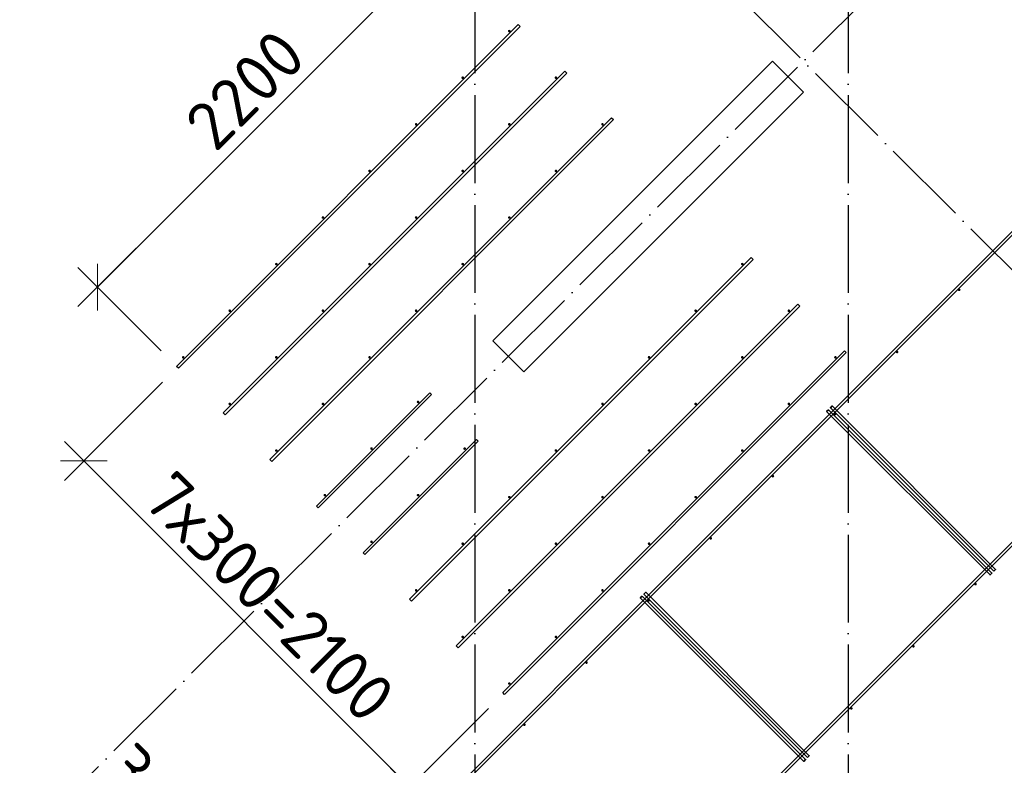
# Model space of a CAD drawing. Header units: millimetres. Extents: x -3483 to 105345, y -283423 to 72284.
# Tile 99 of 157: x 84627 to 89111, y 10033 to 13427. Entities that reach past the tile are written whole.
import ezdxf

# ---------------------------------------------------------------- set-up
doc = ezdxf.new("R2010")
doc.units = ezdxf.units.MM
doc.header["$PDMODE"] = 65
doc.linetypes.add('______11', pattern=[500, 400, -50, 0, -50])
doc.linetypes.add('______5', pattern=[1100, 800, -100, 100, -100])
for name, color, linetype, lineweight in [('Арм.стержн. Доп. арматура', 180, 'Continuous', 35), ('Колонна (1)', 7, 'Continuous', 35), ('Размерная линия_ общее', 7, 'Continuous', 13), ('Стена_ общее', 7, 'Continuous', 35)]:
    doc.layers.add(name, color=color, linetype=linetype, lineweight=lineweight)
doc.layers.add('Арм.стержн. Фиксатор', color=7, linetype='Continuous', lineweight=35, true_color=0x501e0f)
doc.layers.add('Осевая линия_ общее', color=7, linetype='______5', lineweight=13, true_color=0xa0a0a0)
doc.styles.add('ISOCPEUR', font='ISOCPEUR')
doc.dimstyles.new('DIMSTYLE_4', dxfattribs={"dimtxt": 220, "dimasz": 250, "dimexe": 0, "dimexo": 0, "dimgap": 110, "dimtad": 2, "dimdec": 0, "dimrnd": 5, "dimzin": 12, "dimdsep": 46, "dimtxsty": 'ISOCPEUR', "dimblk1": 'ALL_ML_STRICH', "dimblk2": 'ALL_ML_STRICH', "dimsah": 1, "dimcen": 0, "dimclrd": 7, "dimclre": 256, "dimclrt": 7, "dimadec": 0, "dimazin": 0, "dimtfac": 1, "dimtdec": 0, "dimtix": 1, "dimtmove": 2, "dimatfit": 3, "dimfxl": 0, "dimtzin": 0, "dimlwd": 0, "dimlwe": -3, "dimarcsym": 0})
doc.dimstyles.new('DIMSTYLE_5', dxfattribs={"dimtxt": 220, "dimasz": 250, "dimexe": 0, "dimexo": 0, "dimgap": 110, "dimtad": 2, "dimdec": 0, "dimrnd": 5, "dimzin": 12, "dimdsep": 46, "dimtxsty": 'ISOCPEUR', "dimblk1": 'ALL_ML_STRICH', "dimblk2": 'ALL_ML_STRICH', "dimsah": 1, "dimcen": 0, "dimclrd": 7, "dimclre": 256, "dimclrt": 7, "dimadec": 0, "dimazin": 0, "dimtfac": 1, "dimtdec": 0, "dimtix": 1, "dimtmove": 2, "dimatfit": 3, "dimfxl": 0, "dimtvp": 1.2, "dimtzin": 0, "dimlwd": 0, "dimlwe": -3, "dimarcsym": 0})

# ---------------------------------------------------------------- blocks, each defined once
blk = doc.blocks.new('СЛОЖНЫЙ_ОБЪЕКТ_2')
at = {"layer": 'Колонна (1)', "color": 9, "lineweight": -3, "true_color": 0xc7c7c7, "transparency": 33554687}
for p, q in [((88054.6, 13238.1), (86781.8, 11965.3)), ((88196, 13096.7), (88054.6, 13238.1)), ((86923.2, 11823.9), (88196, 13096.7)), ((86781.8, 11965.3), (86923.2, 11823.9))]:
    blk.add_line(p, q, dxfattribs=at)
blk = doc.blocks.new('ALL_ML_STRICH')
at = {"color": 0, "linetype": 'ByBlock', "lineweight": -2}
for p, q in [((0, -0.5), (0, 0.5)), ((-0.3, -0.3), (0.3, 0.3)), ((-1, 0), (0.5, 0))]:
    blk.add_line(p, q, dxfattribs=at)
blk = doc.blocks.new('*D655')
at = {"layer": 'DEFPOINTS', "color": 7, "linetype": 'Continuous', "lineweight": 13, "transparency": 33554687}
for p in [(85348.7, 11847.4), (84919.7, 11418.6), (86833.2, 10362.1)]:
    blk.add_point(p, dxfattribs=at)
at = {"layer": 'Размерная линия_ общее', "color": 253, "linetype": 'Continuous', "lineweight": -2, "true_color": 0xa0a0a0, "transparency": 33554687}
for p, q in [((85278, 11776.8), (84919.7, 11418.6)), ((86762.4, 10291.4), (86404.1, 9933.2))]:
    blk.add_line(p, q, dxfattribs=at)
at = {"layer": 'Размерная линия_ общее', "color": 7, "linetype": 'Continuous', "lineweight": -2, "transparency": 33554687}
blk.add_line((84919.7, 11418.6), (86404.1, 9933.2), dxfattribs=at)
at = {"layer": 'Размерная линия_ общее', "color": 7, "linetype": 'Continuous', "lineweight": 13, "transparency": 33554687, "xscale": 250, "yscale": 250, "zscale": 250}
for p, rotation in [((84919.7, 11418.6), 134.9818911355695), ((86404.1, 9933.2), 314.9818911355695)]:
    blk.add_blockref('ALL_ML_STRICH', p, dxfattribs=dict(at, rotation=rotation))
at = {"layer": 'Размерная линия_ общее', "color": 7, "linetype": 'Continuous', "lineweight": 13, "transparency": 33554687, "insert": (85331.9, 11388.1), "char_height": 220, "width": 11, "attachment_point": 1, "rotation": 314.9819, "line_spacing_factor": 0.60241, "style": 'ISOCPEUR'}
blk.add_mtext('7х300=2100', dxfattribs=at)
blk = doc.blocks.new('*D656')
at = {"layer": 'DEFPOINTS', "color": 7, "linetype": 'Continuous', "lineweight": 13, "transparency": 33554687}
for p in [(86833.2, 10362.1), (86404.1, 9933.2), (88651.2, 7711.2)]:
    blk.add_point(p, dxfattribs=at)
at = {"layer": 'Размерная линия_ общее', "color": 253, "linetype": 'Continuous', "lineweight": -2, "true_color": 0xa0a0a0, "transparency": 33554687}
for p, q in [((86762.4, 10291.4), (86404.1, 9933.2)), ((88638, 7698), (88638, 7698))]:
    blk.add_line(p, q, dxfattribs=at)
at = {"layer": 'Размерная линия_ общее', "color": 7, "linetype": 'Continuous', "lineweight": -2, "transparency": 33554687}
blk.add_line((86404.1, 9933.2), (88638, 7698), dxfattribs=at)
at = {"layer": 'Размерная линия_ общее', "color": 7, "linetype": 'Continuous', "lineweight": 13, "transparency": 33554687, "xscale": 250, "yscale": 250, "zscale": 250}
for p, rotation in [((86404.1, 9933.2), 134.9818911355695), ((88638, 7698), 314.9818911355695)]:
    blk.add_blockref('ALL_ML_STRICH', p, dxfattribs=dict(at, rotation=rotation))
at = {"layer": 'Размерная линия_ общее', "color": 7, "linetype": 'Continuous', "lineweight": 13, "transparency": 33554687, "insert": (87657.5, 8905.4), "char_height": 220, "width": 880, "attachment_point": 5, "rotation": 314.9819, "style": 'ISOCPEUR'}
blk.add_mtext('\\A1;{3160}', dxfattribs=at)
blk = doc.blocks.new('*D669')
at = {"layer": 'DEFPOINTS', "color": 7, "linetype": 'Continuous', "lineweight": 13, "transparency": 33554687}
for p in [(87053.7, 14380.4), (87102.5, 14331.6), (86897.8, 13405)]:
    blk.add_point(p, dxfattribs=at)
at = {"layer": 'Размерная линия_ общее', "color": 7, "linetype": 'Continuous', "lineweight": -2, "transparency": 33554687}
blk.add_line((87102.5, 14331.6), (86536.8, 13766), dxfattribs=at)
at = {"layer": 'Размерная линия_ общее', "color": 253, "linetype": 'Continuous', "lineweight": -2, "true_color": 0xa0a0a0, "transparency": 33554687}
for p, q in [((87102.5, 14331.6), (87102.5, 14331.6)), ((86827.1, 13475.7), (86536.8, 13766))]:
    blk.add_line(p, q, dxfattribs=at)
at = {"layer": 'Размерная линия_ общее', "color": 7, "linetype": 'Continuous', "lineweight": 13, "transparency": 33554687, "xscale": 250, "yscale": 250, "zscale": 250}
for p, rotation in [((87102.5, 14331.6), 44.99999999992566), ((86536.8, 13766), 224.9999999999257)]:
    blk.add_blockref('ALL_ML_STRICH', p, dxfattribs=dict(at, rotation=rotation))
at = {"layer": 'Размерная линия_ общее', "color": 7, "linetype": 'Continuous', "lineweight": 13, "transparency": 33554687, "insert": (86714.2, 14169.7), "char_height": 220, "width": 660, "attachment_point": 5, "rotation": 45, "style": 'ISOCPEUR'}
blk.add_mtext('\\A1;{800}', dxfattribs=at)
blk = doc.blocks.new('*D670')
at = {"layer": 'DEFPOINTS', "color": 7, "linetype": 'Continuous', "lineweight": 13, "transparency": 33554687}
for p in [(86536.8, 13766), (86897.8, 13405), (85342.1, 11849.3)]:
    blk.add_point(p, dxfattribs=at)
at = {"layer": 'Размерная линия_ общее', "color": 7, "linetype": 'Continuous', "lineweight": -2, "transparency": 33554687}
blk.add_line((86536.8, 13766), (84981.1, 12210.3), dxfattribs=at)
at = {"layer": 'Размерная линия_ общее', "color": 253, "linetype": 'Continuous', "lineweight": -2, "true_color": 0xa0a0a0, "transparency": 33554687}
for p, q in [((86827.1, 13475.7), (86536.8, 13766)), ((85271.4, 11920), (84981.1, 12210.3))]:
    blk.add_line(p, q, dxfattribs=at)
at = {"layer": 'Размерная линия_ общее', "color": 7, "linetype": 'Continuous', "lineweight": 13, "transparency": 33554687, "xscale": 250, "yscale": 250, "zscale": 250}
for p, rotation in [((86536.8, 13766), 44.99999999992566), ((84981.1, 12210.3), 224.9999999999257)]:
    blk.add_blockref('ALL_ML_STRICH', p, dxfattribs=dict(at, rotation=rotation))
at = {"layer": 'Размерная линия_ общее', "color": 7, "linetype": 'Continuous', "lineweight": 13, "transparency": 33554687, "insert": (85653.6, 13109.1), "char_height": 220, "width": 880, "attachment_point": 5, "rotation": 45, "style": 'ISOCPEUR'}
blk.add_mtext('\\A1;{2200}', dxfattribs=at)
blk = doc.blocks.new('СЛОЖНЫЙ_ОБЪЕКТ_10')
at = {"layer": 'Осевая линия_ общее', "color": 253, "linetype": '______11', "lineweight": -3, "true_color": 0xa0a0a0, "transparency": 33554687}
for p, q in [((84349.3, 9391.4), (97713.7, 22755.7)), ((93838.7, 7595.4), (86639.2, 14794.9))]:
    blk.add_line(p, q, dxfattribs=at)
blk = doc.blocks.new('*D693')
at = {"layer": 'DEFPOINTS', "color": 7, "linetype": 'Continuous', "lineweight": 13, "transparency": 33554687}
for p in [(84371.6, 9922.8), (84585.1, 9627.1), (83317, 8868.2)]:
    blk.add_point(p, dxfattribs=at)
at = {"layer": 'Размерная линия_ общее', "color": 253, "linetype": 'Continuous', "lineweight": -2, "true_color": 0xa0a0a0, "transparency": 33554687}
for p, q in [((83387.7, 8938.9), (84371.6, 9922.8)), ((84626.2, 9668.3), (84626.2, 9668.3))]:
    blk.add_line(p, q, dxfattribs=at)
at = {"layer": 'Размерная линия_ общее', "color": 7, "linetype": 'Continuous', "lineweight": -2, "transparency": 33554687}
blk.add_line((84371.6, 9922.8), (84626.2, 9668.3), dxfattribs=at)
at = {"layer": 'Размерная линия_ общее', "color": 7, "linetype": 'Continuous', "lineweight": 13, "transparency": 33554687, "xscale": 250, "yscale": 250, "zscale": 250}
for p, rotation in [((84371.6, 9922.8), 135.0000000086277), ((84626.2, 9668.3), 315.0000000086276)]:
    blk.add_blockref('ALL_ML_STRICH', p, dxfattribs=dict(at, rotation=rotation))
at = {"layer": 'Размерная линия_ общее', "color": 7, "linetype": 'Continuous', "lineweight": 13, "transparency": 33554687, "insert": (85235.9, 9909.3), "char_height": 220, "width": 660, "attachment_point": 5, "rotation": 315, "style": 'ISOCPEUR'}
blk.add_mtext('\\A1;{360}', dxfattribs=at)

msp = doc.modelspace()

# ---------------------------------------------------------------- hatches: boundary and pattern name
at = {"layer": 'Арм.стержн. Доп. арматура', "linetype": 'Continuous', "lineweight": 35, "transparency": 33554687}
for points in [[(86862.7, 13375.3), (86862.3, 13377.6), (86861, 13379.5), (86859, 13380.8), (86856.7, 13381.3), (86854.5, 13380.8), (86852.5, 13379.5), (86851.2, 13377.6), (86850.7, 13375.3), (86851.2, 13373), (86852.5, 13371), (86854.5, 13369.7), (86856.7, 13369.3), (86859, 13369.7), (86861, 13371), (86862.3, 13373)], [(86650.6, 13163.1), (86650.2, 13165.4), (86648.9, 13167.4), (86646.9, 13168.7), (86644.6, 13169.1), (86642.3, 13168.7), (86640.4, 13167.4), (86639.1, 13165.4), (86638.6, 13163.1), (86639.1, 13160.8), (86640.4, 13158.9), (86642.3, 13157.6), (86644.6, 13157.1), (86646.9, 13157.6), (86648.9, 13158.9), (86650.2, 13160.8)], [(87074.9, 13163.1), (87074.4, 13165.4), (87073.1, 13167.4), (87071.2, 13168.7), (87068.9, 13169.1), (87066.6, 13168.7), (87064.6, 13167.4), (87063.3, 13165.4), (87062.9, 13163.1), (87063.3, 13160.8), (87064.6, 13158.9), (87066.6, 13157.6), (87068.9, 13157.1), (87071.2, 13157.6), (87073.1, 13158.9), (87074.4, 13160.8)], [(86438.5, 12951), (86438, 12953.3), (86436.7, 12955.2), (86434.8, 12956.5), (86432.5, 12957), (86430.2, 12956.5), (86428.2, 12955.2), (86426.9, 12953.3), (86426.5, 12951), (86426.9, 12948.7), (86428.2, 12946.8), (86430.2, 12945.5), (86432.5, 12945), (86434.8, 12945.5), (86436.7, 12946.8), (86438, 12948.7)], [(86862.7, 12951), (86862.3, 12953.3), (86861, 12955.2), (86859, 12956.5), (86856.7, 12957), (86854.5, 12956.5), (86852.5, 12955.2), (86851.2, 12953.3), (86850.7, 12951), (86851.2, 12948.7), (86852.5, 12946.8), (86854.5, 12945.5), (86856.7, 12945), (86859, 12945.5), (86861, 12946.8), (86862.3, 12948.7)], [(87287, 12951), (87286.6, 12953.3), (87285.3, 12955.2), (87283.3, 12956.5), (87281, 12957), (87278.7, 12956.5), (87276.8, 12955.2), (87275.5, 12953.3), (87275, 12951), (87275.5, 12948.7), (87276.8, 12946.8), (87278.7, 12945.5), (87281, 12945), (87283.3, 12945.5), (87285.3, 12946.8), (87286.6, 12948.7)], [(86226.4, 12738.9), (86225.9, 12741.2), (86224.6, 12743.1), (86222.6, 12744.4), (86220.4, 12744.9), (86218.1, 12744.4), (86216.1, 12743.1), (86214.8, 12741.2), (86214.4, 12738.9), (86214.8, 12736.6), (86216.1, 12734.6), (86218.1, 12733.3), (86220.4, 12732.9), (86222.6, 12733.3), (86224.6, 12734.6), (86225.9, 12736.6)], [(86650.6, 12738.9), (86650.2, 12741.2), (86648.9, 12743.1), (86646.9, 12744.4), (86644.6, 12744.9), (86642.3, 12744.4), (86640.4, 12743.1), (86639.1, 12741.2), (86638.6, 12738.9), (86639.1, 12736.6), (86640.4, 12734.6), (86642.3, 12733.3), (86644.6, 12732.9), (86646.9, 12733.3), (86648.9, 12734.6), (86650.2, 12736.6)], [(87074.9, 12738.9), (87074.4, 12741.2), (87073.1, 12743.1), (87071.2, 12744.4), (87068.9, 12744.9), (87066.6, 12744.4), (87064.6, 12743.1), (87063.3, 12741.2), (87062.9, 12738.9), (87063.3, 12736.6), (87064.6, 12734.6), (87066.6, 12733.3), (87068.9, 12732.9), (87071.2, 12733.3), (87073.1, 12734.6), (87074.4, 12736.6)], [(86014.2, 12526.7), (86013.8, 12529), (86012.5, 12531), (86010.5, 12532.3), (86008.2, 12532.7), (86005.9, 12532.3), (86004, 12531), (86002.7, 12529), (86002.2, 12526.7), (86002.7, 12524.4), (86004, 12522.5), (86005.9, 12521.2), (86008.2, 12520.7), (86010.5, 12521.2), (86012.5, 12522.5), (86013.8, 12524.4)], [(86438.5, 12526.7), (86438, 12529), (86436.7, 12531), (86434.8, 12532.3), (86432.5, 12532.7), (86430.2, 12532.3), (86428.2, 12531), (86426.9, 12529), (86426.5, 12526.7), (86426.9, 12524.4), (86428.2, 12522.5), (86430.2, 12521.2), (86432.5, 12520.7), (86434.8, 12521.2), (86436.7, 12522.5), (86438, 12524.4)], [(86862.7, 12526.7), (86862.3, 12529), (86861, 12531), (86859, 12532.3), (86856.7, 12532.7), (86854.5, 12532.3), (86852.5, 12531), (86851.2, 12529), (86850.7, 12526.7), (86851.2, 12524.4), (86852.5, 12522.5), (86854.5, 12521.2), (86856.7, 12520.7), (86859, 12521.2), (86861, 12522.5), (86862.3, 12524.4)], [(85802.1, 12314.6), (85801.6, 12316.9), (85800.3, 12318.9), (85798.4, 12320.2), (85796.1, 12320.6), (85793.8, 12320.2), (85791.8, 12318.9), (85790.5, 12316.9), (85790.1, 12314.6), (85790.5, 12312.3), (85791.8, 12310.4), (85793.8, 12309.1), (85796.1, 12308.6), (85798.4, 12309.1), (85800.3, 12310.4), (85801.6, 12312.3)], [(86226.4, 12314.6), (86225.9, 12316.9), (86224.6, 12318.9), (86222.6, 12320.2), (86220.4, 12320.6), (86218.1, 12320.2), (86216.1, 12318.9), (86214.8, 12316.9), (86214.4, 12314.6), (86214.8, 12312.3), (86216.1, 12310.4), (86218.1, 12309.1), (86220.4, 12308.6), (86222.6, 12309.1), (86224.6, 12310.4), (86225.9, 12312.3)], [(86650.6, 12314.6), (86650.2, 12316.9), (86648.9, 12318.9), (86646.9, 12320.2), (86644.6, 12320.6), (86642.3, 12320.2), (86640.4, 12318.9), (86639.1, 12316.9), (86638.6, 12314.6), (86639.1, 12312.3), (86640.4, 12310.4), (86642.3, 12309.1), (86644.6, 12308.6), (86646.9, 12309.1), (86648.9, 12310.4), (86650.2, 12312.3)], [(87923.4, 12314.6), (87923, 12316.9), (87921.7, 12318.9), (87919.7, 12320.2), (87917.4, 12320.6), (87915.1, 12320.2), (87913.2, 12318.9), (87911.9, 12316.9), (87911.4, 12314.6), (87911.9, 12312.3), (87913.2, 12310.4), (87915.1, 12309.1), (87917.4, 12308.6), (87919.7, 12309.1), (87921.7, 12310.4), (87923, 12312.3)], [(85590, 12102.5), (85589.5, 12104.8), (85588.2, 12106.7), (85586.3, 12108), (85584, 12108.5), (85581.7, 12108), (85579.7, 12106.7), (85578.4, 12104.8), (85578, 12102.5), (85578.4, 12100.2), (85579.7, 12098.2), (85581.7, 12096.9), (85584, 12096.5), (85586.3, 12096.9), (85588.2, 12098.2), (85589.5, 12100.2)], [(86014.2, 12102.5), (86013.8, 12104.8), (86012.5, 12106.7), (86010.5, 12108), (86008.2, 12108.5), (86005.9, 12108), (86004, 12106.7), (86002.7, 12104.8), (86002.2, 12102.5), (86002.7, 12100.2), (86004, 12098.2), (86005.9, 12096.9), (86008.2, 12096.5), (86010.5, 12096.9), (86012.5, 12098.2), (86013.8, 12100.2)], [(86438.5, 12102.5), (86438, 12104.8), (86436.7, 12106.7), (86434.8, 12108), (86432.5, 12108.5), (86430.2, 12108), (86428.2, 12106.7), (86426.9, 12104.8), (86426.5, 12102.5), (86426.9, 12100.2), (86428.2, 12098.2), (86430.2, 12096.9), (86432.5, 12096.5), (86434.8, 12096.9), (86436.7, 12098.2), (86438, 12100.2)], [(87711.3, 12102.5), (87710.8, 12104.8), (87709.5, 12106.7), (87707.6, 12108), (87705.3, 12108.5), (87703, 12108), (87701, 12106.7), (87699.7, 12104.8), (87699.3, 12102.5), (87699.7, 12100.2), (87701, 12098.2), (87703, 12096.9), (87705.3, 12096.5), (87707.6, 12096.9), (87709.5, 12098.2), (87710.8, 12100.2)], [(88135.5, 12102.5), (88135.1, 12104.8), (88133.8, 12106.7), (88131.8, 12108), (88129.5, 12108.5), (88127.2, 12108), (88125.3, 12106.7), (88124, 12104.8), (88123.5, 12102.5), (88124, 12100.2), (88125.3, 12098.2), (88127.2, 12096.9), (88129.5, 12096.5), (88131.8, 12096.9), (88133.8, 12098.2), (88135.1, 12100.2)], [(85377.8, 11890.3), (85377.4, 11892.6), (85376.1, 11894.6), (85374.1, 11895.9), (85371.8, 11896.3), (85369.5, 11895.9), (85367.6, 11894.6), (85366.3, 11892.6), (85365.8, 11890.3), (85366.3, 11888), (85367.6, 11886.1), (85369.5, 11884.8), (85371.8, 11884.3), (85374.1, 11884.8), (85376.1, 11886.1), (85377.4, 11888)], [(85802.1, 11890.3), (85801.6, 11892.6), (85800.3, 11894.6), (85798.4, 11895.9), (85796.1, 11896.3), (85793.8, 11895.9), (85791.8, 11894.6), (85790.5, 11892.6), (85790.1, 11890.3), (85790.5, 11888), (85791.8, 11886.1), (85793.8, 11884.8), (85796.1, 11884.3), (85798.4, 11884.8), (85800.3, 11886.1), (85801.6, 11888)], [(86226.4, 11890.3), (86225.9, 11892.6), (86224.6, 11894.6), (86222.6, 11895.9), (86220.4, 11896.3), (86218.1, 11895.9), (86216.1, 11894.6), (86214.8, 11892.6), (86214.4, 11890.3), (86214.8, 11888), (86216.1, 11886.1), (86218.1, 11884.8), (86220.4, 11884.3), (86222.6, 11884.8), (86224.6, 11886.1), (86225.9, 11888)], [(87499.1, 11890.3), (87498.7, 11892.6), (87497.4, 11894.6), (87495.4, 11895.9), (87493.1, 11896.3), (87490.8, 11895.9), (87488.9, 11894.6), (87487.6, 11892.6), (87487.1, 11890.3), (87487.6, 11888), (87488.9, 11886.1), (87490.8, 11884.8), (87493.1, 11884.3), (87495.4, 11884.8), (87497.4, 11886.1), (87498.7, 11888)], [(87923.4, 11890.3), (87923, 11892.6), (87921.7, 11894.6), (87919.7, 11895.9), (87917.4, 11896.3), (87915.1, 11895.9), (87913.2, 11894.6), (87911.9, 11892.6), (87911.4, 11890.3), (87911.9, 11888), (87913.2, 11886.1), (87915.1, 11884.8), (87917.4, 11884.3), (87919.7, 11884.8), (87921.7, 11886.1), (87923, 11888)], [(88347.7, 11890.3), (88347.2, 11892.6), (88345.9, 11894.6), (88344, 11895.9), (88341.7, 11896.3), (88339.4, 11895.9), (88337.4, 11894.6), (88336.1, 11892.6), (88335.7, 11890.3), (88336.1, 11888), (88337.4, 11886.1), (88339.4, 11884.8), (88341.7, 11884.3), (88344, 11884.8), (88345.9, 11886.1), (88347.2, 11888)], [(85590, 11678.2), (85589.5, 11680.5), (85588.2, 11682.5), (85586.3, 11683.8), (85584, 11684.2), (85581.7, 11683.8), (85579.7, 11682.5), (85578.4, 11680.5), (85578, 11678.2), (85578.4, 11675.9), (85579.7, 11674), (85581.7, 11672.7), (85584, 11672.2), (85586.3, 11672.7), (85588.2, 11674), (85589.5, 11675.9)], [(86014.2, 11678.2), (86013.8, 11680.5), (86012.5, 11682.5), (86010.5, 11683.8), (86008.2, 11684.2), (86005.9, 11683.8), (86004, 11682.5), (86002.7, 11680.5), (86002.2, 11678.2), (86002.7, 11675.9), (86004, 11674), (86005.9, 11672.7), (86008.2, 11672.2), (86010.5, 11672.7), (86012.5, 11674), (86013.8, 11675.9)], [(86447.3, 11687.1), (86446.9, 11689.3), (86445.6, 11691.3), (86443.6, 11692.6), (86441.3, 11693.1), (86439, 11692.6), (86437.1, 11691.3), (86435.8, 11689.3), (86435.3, 11687.1), (86435.8, 11684.8), (86437.1, 11682.8), (86439, 11681.5), (86441.3, 11681.1), (86443.6, 11681.5), (86445.6, 11682.8), (86446.9, 11684.8)], [(87287, 11678.2), (87286.6, 11680.5), (87285.3, 11682.5), (87283.3, 11683.8), (87281, 11684.2), (87278.7, 11683.8), (87276.8, 11682.5), (87275.5, 11680.5), (87275, 11678.2), (87275.5, 11675.9), (87276.8, 11674), (87278.7, 11672.7), (87281, 11672.2), (87283.3, 11672.7), (87285.3, 11674), (87286.6, 11675.9)], [(87711.3, 11678.2), (87710.8, 11680.5), (87709.5, 11682.5), (87707.6, 11683.8), (87705.3, 11684.2), (87703, 11683.8), (87701, 11682.5), (87699.7, 11680.5), (87699.3, 11678.2), (87699.7, 11675.9), (87701, 11674), (87703, 11672.7), (87705.3, 11672.2), (87707.6, 11672.7), (87709.5, 11674), (87710.8, 11675.9)], [(88135.5, 11678.2), (88135.1, 11680.5), (88133.8, 11682.5), (88131.8, 11683.8), (88129.5, 11684.2), (88127.2, 11683.8), (88125.3, 11682.5), (88124, 11680.5), (88123.5, 11678.2), (88124, 11675.9), (88125.3, 11674), (88127.2, 11672.7), (88129.5, 11672.2), (88131.8, 11672.7), (88133.8, 11674), (88135.1, 11675.9)], [(86235.2, 11474.9), (86234.7, 11477.2), (86233.4, 11479.2), (86231.5, 11480.5), (86229.2, 11480.9), (86226.9, 11480.5), (86224.9, 11479.2), (86223.6, 11477.2), (86223.2, 11474.9), (86223.6, 11472.6), (86224.9, 11470.7), (86226.9, 11469.4), (86229.2, 11468.9), (86231.5, 11469.4), (86233.4, 11470.7), (86234.7, 11472.6)], [(86659.5, 11474.9), (86659, 11477.2), (86657.7, 11479.2), (86655.8, 11480.5), (86653.5, 11480.9), (86651.2, 11480.5), (86649.2, 11479.2), (86647.9, 11477.2), (86647.5, 11474.9), (86647.9, 11472.6), (86649.2, 11470.7), (86651.2, 11469.4), (86653.5, 11468.9), (86655.8, 11469.4), (86657.7, 11470.7), (86659, 11472.6)], [(85802.1, 11466.1), (85801.6, 11468.4), (85800.3, 11470.3), (85798.4, 11471.6), (85796.1, 11472.1), (85793.8, 11471.6), (85791.8, 11470.3), (85790.5, 11468.4), (85790.1, 11466.1), (85790.5, 11463.8), (85791.8, 11461.8), (85793.8, 11460.5), (85796.1, 11460.1), (85798.4, 11460.5), (85800.3, 11461.8), (85801.6, 11463.8)], [(87074.9, 11466.1), (87074.4, 11468.4), (87073.1, 11470.3), (87071.2, 11471.6), (87068.9, 11472.1), (87066.6, 11471.6), (87064.6, 11470.3), (87063.3, 11468.4), (87062.9, 11466.1), (87063.3, 11463.8), (87064.6, 11461.8), (87066.6, 11460.5), (87068.9, 11460.1), (87071.2, 11460.5), (87073.1, 11461.8), (87074.4, 11463.8)], [(87499.1, 11466.1), (87498.7, 11468.4), (87497.4, 11470.3), (87495.4, 11471.6), (87493.1, 11472.1), (87490.8, 11471.6), (87488.9, 11470.3), (87487.6, 11468.4), (87487.1, 11466.1), (87487.6, 11463.8), (87488.9, 11461.8), (87490.8, 11460.5), (87493.1, 11460.1), (87495.4, 11460.5), (87497.4, 11461.8), (87498.7, 11463.8)], [(87923.4, 11466.1), (87923, 11468.4), (87921.7, 11470.3), (87919.7, 11471.6), (87917.4, 11472.1), (87915.1, 11471.6), (87913.2, 11470.3), (87911.9, 11468.4), (87911.4, 11466.1), (87911.9, 11463.8), (87913.2, 11461.8), (87915.1, 11460.5), (87917.4, 11460.1), (87919.7, 11460.5), (87921.7, 11461.8), (87923, 11463.8)], [(86023.1, 11262.8), (86022.6, 11265.1), (86021.3, 11267), (86019.4, 11268.3), (86017.1, 11268.8), (86014.8, 11268.3), (86012.8, 11267), (86011.5, 11265.1), (86011.1, 11262.8), (86011.5, 11260.5), (86012.8, 11258.5), (86014.8, 11257.2), (86017.1, 11256.8), (86019.4, 11257.2), (86021.3, 11258.5), (86022.6, 11260.5)], [(86447.3, 11262.8), (86446.9, 11265.1), (86445.6, 11267), (86443.6, 11268.3), (86441.3, 11268.8), (86439, 11268.3), (86437.1, 11267), (86435.8, 11265.1), (86435.3, 11262.8), (86435.8, 11260.5), (86437.1, 11258.5), (86439, 11257.2), (86441.3, 11256.8), (86443.6, 11257.2), (86445.6, 11258.5), (86446.9, 11260.5)], [(86862.7, 11253.9), (86862.3, 11256.2), (86861, 11258.2), (86859, 11259.5), (86856.7, 11259.9), (86854.5, 11259.5), (86852.5, 11258.2), (86851.2, 11256.2), (86850.7, 11253.9), (86851.2, 11251.7), (86852.5, 11249.7), (86854.5, 11248.4), (86856.7, 11247.9), (86859, 11248.4), (86861, 11249.7), (86862.3, 11251.7)], [(87287, 11253.9), (87286.6, 11256.2), (87285.3, 11258.2), (87283.3, 11259.5), (87281, 11259.9), (87278.7, 11259.5), (87276.8, 11258.2), (87275.5, 11256.2), (87275, 11253.9), (87275.5, 11251.7), (87276.8, 11249.7), (87278.7, 11248.4), (87281, 11247.9), (87283.3, 11248.4), (87285.3, 11249.7), (87286.6, 11251.7)], [(87711.3, 11253.9), (87710.8, 11256.2), (87709.5, 11258.2), (87707.6, 11259.5), (87705.3, 11259.9), (87703, 11259.5), (87701, 11258.2), (87699.7, 11256.2), (87699.3, 11253.9), (87699.7, 11251.7), (87701, 11249.7), (87703, 11248.4), (87705.3, 11247.9), (87707.6, 11248.4), (87709.5, 11249.7), (87710.8, 11251.7)], [(86235.2, 11050.7), (86234.7, 11053), (86233.4, 11054.9), (86231.5, 11056.2), (86229.2, 11056.7), (86226.9, 11056.2), (86224.9, 11054.9), (86223.6, 11053), (86223.2, 11050.7), (86223.6, 11048.4), (86224.9, 11046.4), (86226.9, 11045.1), (86229.2, 11044.7), (86231.5, 11045.1), (86233.4, 11046.4), (86234.7, 11048.4)], [(86650.6, 11041.8), (86650.2, 11044.1), (86648.9, 11046.1), (86646.9, 11047.4), (86644.6, 11047.8), (86642.3, 11047.4), (86640.4, 11046.1), (86639.1, 11044.1), (86638.6, 11041.8), (86639.1, 11039.5), (86640.4, 11037.6), (86642.3, 11036.3), (86644.6, 11035.8), (86646.9, 11036.3), (86648.9, 11037.6), (86650.2, 11039.5)], [(87074.9, 11041.8), (87074.4, 11044.1), (87073.1, 11046.1), (87071.2, 11047.4), (87068.9, 11047.8), (87066.6, 11047.4), (87064.6, 11046.1), (87063.3, 11044.1), (87062.9, 11041.8), (87063.3, 11039.5), (87064.6, 11037.6), (87066.6, 11036.3), (87068.9, 11035.8), (87071.2, 11036.3), (87073.1, 11037.6), (87074.4, 11039.5)], [(87499.1, 11041.8), (87498.7, 11044.1), (87497.4, 11046.1), (87495.4, 11047.4), (87493.1, 11047.8), (87490.8, 11047.4), (87488.9, 11046.1), (87487.6, 11044.1), (87487.1, 11041.8), (87487.6, 11039.5), (87488.9, 11037.6), (87490.8, 11036.3), (87493.1, 11035.8), (87495.4, 11036.3), (87497.4, 11037.6), (87498.7, 11039.5)], [(86438.5, 10829.7), (86438, 10832), (86436.7, 10833.9), (86434.8, 10835.2), (86432.5, 10835.7), (86430.2, 10835.2), (86428.2, 10833.9), (86426.9, 10832), (86426.5, 10829.7), (86426.9, 10827.4), (86428.2, 10825.4), (86430.2, 10824.1), (86432.5, 10823.7), (86434.8, 10824.1), (86436.7, 10825.4), (86438, 10827.4)], [(86862.7, 10829.7), (86862.3, 10832), (86861, 10833.9), (86859, 10835.2), (86856.7, 10835.7), (86854.5, 10835.2), (86852.5, 10833.9), (86851.2, 10832), (86850.7, 10829.7), (86851.2, 10827.4), (86852.5, 10825.4), (86854.5, 10824.1), (86856.7, 10823.7), (86859, 10824.1), (86861, 10825.4), (86862.3, 10827.4)], [(87287, 10829.7), (87286.6, 10832), (87285.3, 10833.9), (87283.3, 10835.2), (87281, 10835.7), (87278.7, 10835.2), (87276.8, 10833.9), (87275.5, 10832), (87275, 10829.7), (87275.5, 10827.4), (87276.8, 10825.4), (87278.7, 10824.1), (87281, 10823.7), (87283.3, 10824.1), (87285.3, 10825.4), (87286.6, 10827.4)], [(86650.6, 10617.6), (86650.2, 10619.8), (86648.9, 10621.8), (86646.9, 10623.1), (86644.6, 10623.6), (86642.3, 10623.1), (86640.4, 10621.8), (86639.1, 10619.8), (86638.6, 10617.6), (86639.1, 10615.3), (86640.4, 10613.3), (86642.3, 10612), (86644.6, 10611.6), (86646.9, 10612), (86648.9, 10613.3), (86650.2, 10615.3)], [(87074.9, 10617.6), (87074.4, 10619.8), (87073.1, 10621.8), (87071.2, 10623.1), (87068.9, 10623.6), (87066.6, 10623.1), (87064.6, 10621.8), (87063.3, 10619.8), (87062.9, 10617.6), (87063.3, 10615.3), (87064.6, 10613.3), (87066.6, 10612), (87068.9, 10611.6), (87071.2, 10612), (87073.1, 10613.3), (87074.4, 10615.3)], [(86862.7, 10405.4), (86862.3, 10407.7), (86861, 10409.7), (86859, 10411), (86856.7, 10411.4), (86854.5, 10411), (86852.5, 10409.7), (86851.2, 10407.7), (86850.7, 10405.4), (86851.2, 10403.1), (86852.5, 10401.2), (86854.5, 10399.9), (86856.7, 10399.4), (86859, 10399.9), (86861, 10401.2), (86862.3, 10403.1)]]:
    msp.add_hatch(color=34, dxfattribs=at).paths.add_polyline_path(points)
at = {"layer": 'Арм.стержн. Фиксатор', "linetype": 'Continuous', "lineweight": 35, "transparency": 33554687}
for points in [[(88911.3, 12197.7), (88910.8, 12200), (88909.5, 12202), (88907.6, 12203.3), (88905.3, 12203.7), (88903, 12203.3), (88901.1, 12202), (88899.8, 12200), (88899.3, 12197.7), (88899.8, 12195.4), (88901.1, 12193.5), (88903, 12192.2), (88905.3, 12191.7), (88907.6, 12192.2), (88909.5, 12193.5), (88910.8, 12195.4)], [(88628.5, 11914.9), (88628, 11917.2), (88626.7, 11919.1), (88624.8, 11920.4), (88622.5, 11920.9), (88620.2, 11920.4), (88618.2, 11919.1), (88616.9, 11917.2), (88616.5, 11914.9), (88616.9, 11912.6), (88618.2, 11910.6), (88620.2, 11909.3), (88622.5, 11908.9), (88624.8, 11909.3), (88626.7, 11910.6), (88628, 11912.6)], [(88345.6, 11632), (88345.2, 11634.3), (88343.9, 11636.3), (88341.9, 11637.6), (88339.6, 11638), (88337.3, 11637.6), (88335.4, 11636.3), (88334.1, 11634.3), (88333.6, 11632), (88334.1, 11629.8), (88335.4, 11627.8), (88337.3, 11626.5), (88339.6, 11626), (88341.9, 11626.5), (88343.9, 11627.8), (88345.2, 11629.8)], [(88062.8, 11349.2), (88062.3, 11351.5), (88061, 11353.4), (88059.1, 11354.7), (88056.8, 11355.2), (88054.5, 11354.7), (88052.5, 11353.4), (88051.2, 11351.5), (88050.8, 11349.2), (88051.2, 11346.9), (88052.5, 11345), (88054.5, 11343.7), (88056.8, 11343.2), (88059.1, 11343.7), (88061, 11345), (88062.3, 11346.9)], [(87779.9, 11066.4), (87779.5, 11068.7), (87778.2, 11070.6), (87776.2, 11071.9), (87773.9, 11072.4), (87771.6, 11071.9), (87769.7, 11070.6), (87768.4, 11068.7), (87767.9, 11066.4), (87768.4, 11064.1), (87769.7, 11062.1), (87771.6, 11060.8), (87773.9, 11060.4), (87776.2, 11060.8), (87778.2, 11062.1), (87779.5, 11064.1)], [(88985.5, 10857.8), (88985.1, 10860.1), (88983.8, 10862), (88981.8, 10863.3), (88979.5, 10863.8), (88977.3, 10863.3), (88975.3, 10862), (88974, 10860.1), (88973.5, 10857.8), (88974, 10855.5), (88975.3, 10853.5), (88977.3, 10852.2), (88979.5, 10851.8), (88981.8, 10852.2), (88983.8, 10853.5), (88985.1, 10855.5)], [(87497.1, 10783.5), (87496.6, 10785.8), (87495.3, 10787.8), (87493.4, 10789.1), (87491.1, 10789.5), (87488.8, 10789.1), (87486.8, 10787.8), (87485.5, 10785.8), (87485.1, 10783.5), (87485.5, 10781.2), (87486.8, 10779.3), (87488.8, 10778), (87491.1, 10777.5), (87493.4, 10778), (87495.3, 10779.3), (87496.6, 10781.2)], [(88702.7, 10574.9), (88702.2, 10577.2), (88700.9, 10579.2), (88699, 10580.5), (88696.7, 10580.9), (88694.4, 10580.5), (88692.5, 10579.2), (88691.2, 10577.2), (88690.7, 10574.9), (88691.2, 10572.6), (88692.5, 10570.7), (88694.4, 10569.4), (88696.7, 10568.9), (88699, 10569.4), (88700.9, 10570.7), (88702.2, 10572.6)], [(87214.2, 10500.7), (87213.8, 10503), (87212.5, 10504.9), (87210.5, 10506.2), (87208.2, 10506.7), (87205.9, 10506.2), (87204, 10504.9), (87202.7, 10503), (87202.2, 10500.7), (87202.7, 10498.4), (87204, 10496.4), (87205.9, 10495.1), (87208.2, 10494.7), (87210.5, 10495.1), (87212.5, 10496.4), (87213.8, 10498.4)], [(88419.9, 10292.1), (88419.4, 10294.4), (88418.1, 10296.3), (88416.2, 10297.6), (88413.9, 10298.1), (88411.6, 10297.6), (88409.6, 10296.3), (88408.3, 10294.4), (88407.9, 10292.1), (88408.3, 10289.8), (88409.6, 10287.8), (88411.6, 10286.5), (88413.9, 10286.1), (88416.2, 10286.5), (88418.1, 10287.8), (88419.4, 10289.8)], [(86931.4, 10217.8), (86930.9, 10220.1), (86929.6, 10222.1), (86927.7, 10223.4), (86925.4, 10223.8), (86923.1, 10223.4), (86921.2, 10222.1), (86919.9, 10220.1), (86919.4, 10217.8), (86919.9, 10215.5), (86921.2, 10213.6), (86923.1, 10212.3), (86925.4, 10211.8), (86927.7, 10212.3), (86929.6, 10213.6), (86930.9, 10215.5)]]:
    msp.add_hatch(color=34, dxfattribs=at).paths.add_polyline_path(points)

# ---------------------------------------------------------------- linework, layer by layer
at = {"layer": 'Арм.стержн. Доп. арматура', "color": 34, "linetype": 'Continuous', "lineweight": 25, "transparency": 33554687}
for points in [[(86906.2, 13396.5), (85350.6, 11840.8), (85342.1, 11849.3), (86897.8, 13405), (86906.2, 13396.5)], [(86906.2, 13396.5), (85350.6, 11840.8), (85342.1, 11849.3), (86897.8, 13405), (86906.2, 13396.5)], [(87118.4, 13184.3), (85562.7, 11628.7), (85554.3, 11637.2), (87109.9, 13192.8), (87118.4, 13184.3)], [(87118.4, 13184.3), (85562.7, 11628.7), (85554.3, 11637.2), (87109.9, 13192.8), (87118.4, 13184.3)], [(87330.5, 12972.2), (85774.9, 11416.6), (85766.4, 11425.1), (87322, 12980.7), (87330.5, 12972.2)], [(87330.5, 12972.2), (85774.9, 11416.6), (85766.4, 11425.1), (87322, 12980.7), (87330.5, 12972.2)], [(87966.9, 12335.8), (86411.3, 10780.2), (86402.8, 10788.7), (87958.4, 12344.3), (87966.9, 12335.8)], [(87966.9, 12335.8), (86411.3, 10780.2), (86402.8, 10788.7), (87958.4, 12344.3), (87966.9, 12335.8)], [(88179, 12123.7), (86623.4, 10568.1), (86614.9, 10576.5), (88170.6, 12132.2), (88179, 12123.7)], [(88179, 12123.7), (86623.4, 10568.1), (86614.9, 10576.5), (88170.6, 12132.2), (88179, 12123.7)], [(88391.2, 11911.6), (86835.5, 10355.9), (86827.1, 10364.4), (88382.7, 11920), (88391.2, 11911.6)], [(88391.2, 11911.6), (86835.5, 10355.9), (86827.1, 10364.4), (88382.7, 11920), (88391.2, 11911.6)], [(86503.2, 11720.6), (85987, 11204.5), (85978.5, 11212.9), (86494.7, 11729.1), (86503.2, 11720.6)], [(86503.2, 11720.6), (85987, 11204.5), (85978.5, 11212.9), (86494.7, 11729.1), (86503.2, 11720.6)], [(86715.3, 11508.5), (86199.1, 10992.3), (86190.7, 11000.8), (86706.8, 11517), (86715.3, 11508.5)], [(86715.3, 11508.5), (86199.1, 10992.3), (86190.7, 11000.8), (86706.8, 11517), (86715.3, 11508.5)]]:
    msp.add_lwpolyline(points, dxfattribs=at)
at = {"layer": 'Арм.стержн. Фиксатор', "color": 34, "linetype": 'Continuous', "lineweight": 25, "transparency": 33554687}
for points in [[(83959.9, 7277.8), (96353.2, 19671.1), (96361.7, 19662.6), (83968.4, 7269.3), (83959.9, 7277.8)], [(83959.9, 7277.8), (96353.2, 19671.1), (96361.7, 19662.6), (83968.4, 7269.3), (83959.9, 7277.8)], [(84667, 6570.6), (97060.4, 18964), (97068.8, 18955.5), (84675.5, 6562.2), (84667, 6570.6)], [(84667, 6570.6), (97060.4, 18964), (97068.8, 18955.5), (84675.5, 6562.2), (84667, 6570.6)]]:
    msp.add_lwpolyline(points, dxfattribs=at)
at = {"layer": 'Арм.стержн. Фиксатор', "color": 34, "linetype": 'Continuous', "lineweight": 35, "transparency": 33554687}
for points in [[(89062.5, 10916.8), (88318.5, 11660.7), (88327, 11669.2), (89070.9, 10925.2), (89062.5, 10916.8)], [(88310.2, 11652), (89054.1, 10908.1), (89045.7, 10899.6), (88301.7, 11643.5), (88310.2, 11652)], [(88213.9, 10068.2), (87470, 10812.1), (87478.5, 10820.6), (88222.4, 10076.7), (88213.9, 10068.2)], [(87461.7, 10803.5), (88205.6, 10059.6), (88197.1, 10051.1), (87453.2, 10795), (87461.7, 10803.5)]]:
    msp.add_lwpolyline(points, dxfattribs=at)
at = {"layer": 'Осевая линия_ общее', "color": 253, "linetype": '______11', "lineweight": -3, "true_color": 0xa0a0a0, "transparency": 33554687}
for p, q in [((86700, 46590), (86700, -2827.9)), ((88400, 46590), (88400, -2827.9))]:
    msp.add_line(p, q, dxfattribs=at)

# ---------------------------------------------------------------- block references
msp.add_blockref('СЛОЖНЫЙ_ОБЪЕКТ_10', (0, 0), dxfattribs=at)
at = {"layer": 'Стена_ общее', "color": 9, "linetype": 'Continuous', "lineweight": -3, "true_color": 0xc7c7c7, "transparency": 33554687}
msp.add_blockref('СЛОЖНЫЙ_ОБЪЕКТ_2', (0, 0), dxfattribs=at)

# ---------------------------------------------------------------- dimensions: what is measured, and where the dimension line sits
at = {"layer": 'Размерная линия_ общее', "color": 7, "linetype": 'Continuous', "lineweight": 13, "transparency": 33554687}
for base, p1, p2, angle, dimstyle, picture, middle in [((86536.8, 13766), (87102.5, 14331.6), (86827.1, 13475.7), 225, 'DIMSTYLE_4', '*D669', (86714.2, 14169.7)), ((84981.1, 12210.3), (86827.1, 13475.7), (85271.4, 11920), 225, 'DIMSTYLE_4', '*D670', (85653.6, 13109.1)), ((88638, 7698), (86762.4, 10291.4), (88638, 7698), 314.9819, 'DIMSTYLE_4', '*D656', (87657.5, 8905.4)), ((84626.2, 9668.3), (83387.7, 8938.9), (84626.2, 9668.3), 315, 'DIMSTYLE_5', '*D693', (85235.9, 9909.3))]:
    dim = msp.add_linear_dim(base=base, p1=p1, p2=p2, angle=angle, dimstyle=dimstyle, override={"dimpost": '<>', "dimclrd": 7, "dimclre": 253, "dimclrt": 7, "dimlwd": 0, "dimlwe": 65533}, dxfattribs=at)
    dim.commit()
    dim.dimension.update_dxf_attribs({"geometry": picture, "text_midpoint": middle, "dimtype": 160})
dim = msp.add_linear_dim(base=(86404.1, 9933.2), p1=(85278, 11776.8), p2=(86762.4, 10291.4), angle=314.9819, text='7х300=2100', dimstyle='DIMSTYLE_4', override={"dimpost": '<>', "dimclrd": 7, "dimclre": 253, "dimclrt": 7, "dimlwd": 0, "dimlwe": 65533}, dxfattribs=at)
dim.commit()
dim.dimension.update_dxf_attribs({"geometry": '*D655', "text_midpoint": (85739.7, 10753.7), "dimtype": 160})

doc.saveas('drawing.dxf')
